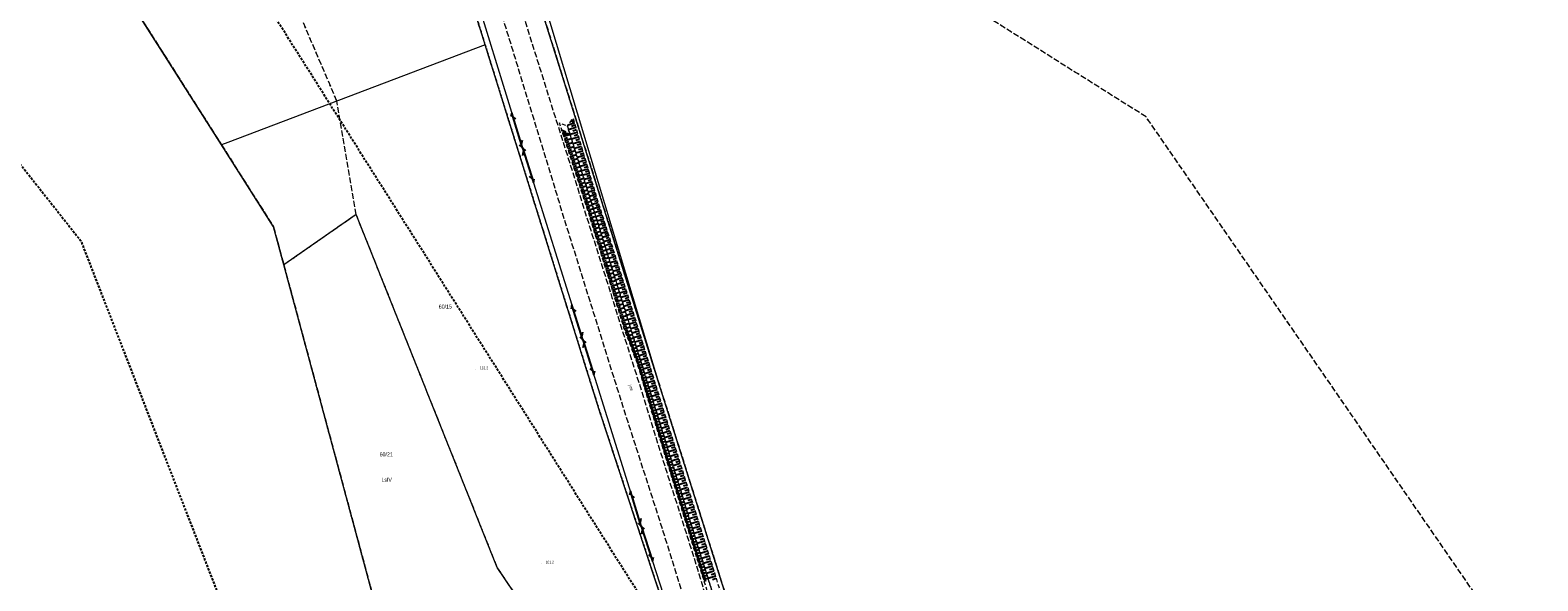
# Model space of a CAD drawing. Header units: metres. Extents: x 5550386 to 5551997, y 5954078 to 5957813.
# Tile 13 of 16: x 5551099 to 5551479, y 5956245 to 5956384. Entities that reach past the tile are written whole.
import ezdxf

# ---------------------------------------------------------------- set-up
doc = ezdxf.new("R2010")
doc.units = ezdxf.units.M
for name, pattern in [('1.0_0.5', [1.5, 1, -0.5]), ('1.5_0.5', [2, 1.5, -0.5]), ('2', [0.9, 0.6, -0.3]), ('219-500', [0]), ('egkk-500', [2, 1.5, -0.5]), ('egug-500', [1, 0.5, -0.5]), ('sutp_500', [0])]:
    doc.linetypes.add(name, pattern=pattern)
doc.layers.get('0').update_dxf_attribs({"color": 2, "lineweight": 5})
doc.styles.get("Standard").update_dxf_attribs({"font": 'Working1250', "width": 0.75})

# ---------------------------------------------------------------- blocks, each defined once
blk = doc.blocks.new('PW01')
at = {"linetype": 'Continuous', "lineweight": 13}
h = blk.add_hatch(color=0, dxfattribs=at)
edge = h.paths.add_edge_path()
edge.add_arc((0, 0), 0.045, 0, 360)
blk = doc.blocks.new('SUTP')
at = {"color": 0, "linetype": 'Continuous'}
for p, q in [((0, 0), (0.866, 0.5)), ((0, 0), (9.232, 0)), ((1.866, -0.5), (1, 0)), ((7.366, -0.5), (8.232, 0)), ((9.232, 0), (8.366, 0.5))]:
    blk.add_line(p, q, dxfattribs=at)

msp = doc.modelspace()

# ---------------------------------------------------------------- linework, layer by layer
at = {"layer": '000 Inne (niezydentyfikowane)', "color": 7, "linetype": 'CONTINUOUS', "lineweight": 25, "flags": 128}
for points in [[(5551235.76, 5956361.63), (5551235.15, 5956361.45)], [(5551232.75, 5956359.25), (5551233.8, 5956358.67)], [(5551232.95, 5956358.64), (5551234.86, 5956358.09)], [(5551233.13, 5956358.1), (5551233.99, 5956358.09)], [(5551233.29, 5956357.58), (5551234.86, 5956358.09)], [(5551235.99, 5956360.86), (5551234.38, 5956360.38)], [(5551236.31, 5956359.78), (5551234.49, 5956359.24)], [(5551236.67, 5956358.58), (5551234.87, 5956358.04)], [(5551236.14, 5956360.36), (5551235.23, 5956360.09)], [(5551235.88, 5956361.24), (5551235.32, 5956361.07)], [(5551236.49, 5956359.18), (5551235.59, 5956358.91)], [(5551236.85, 5956357.98), (5551235.95, 5956357.71)], [(5551233.46, 5956357.06), (5551234.24, 5956357.31)], [(5551233.63, 5956356.55), (5551235.18, 5956357.05)], [(5551233.8, 5956356.03), (5551234.57, 5956356.28)], [(5551233.96, 5956355.52), (5551235.51, 5956356.02)], [(5551234.13, 5956355), (5551234.9, 5956355.25)], [(5551234.3, 5956354.49), (5551235.83, 5956354.99)], [(5551234.46, 5956353.98), (5551235.22, 5956354.23)], [(5551234.62, 5956353.48), (5551236.15, 5956353.97)], [(5551237.03, 5956357.38), (5551235.24, 5956356.85)], [(5551237.38, 5956356.19), (5551235.62, 5956355.67)], [(5551237.73, 5956355.02), (5551235.98, 5956354.5)], [(5551237.2, 5956356.78), (5551236.32, 5956356.52)], [(5551237.55, 5956355.6), (5551236.68, 5956355.34)], [(5551237.9, 5956354.43), (5551237.03, 5956354.18)], [(5551234.79, 5956352.97), (5551235.55, 5956353.22)], [(5551234.95, 5956352.46), (5551236.47, 5956352.96)], [(5551235.12, 5956351.96), (5551235.87, 5956352.21)], [(5551235.28, 5956351.46), (5551236.79, 5956351.95)], [(5551235.44, 5956350.96), (5551236.19, 5956351.2)], [(5551235.6, 5956350.46), (5551237.1, 5956350.94)], [(5551235.76, 5956349.96), (5551236.51, 5956350.2)], [(5551238.07, 5956353.85), (5551236.35, 5956353.34)], [(5551238.41, 5956352.71), (5551236.71, 5956352.2)], [(5551238.75, 5956351.57), (5551237.06, 5956351.07)], [(5551238.24, 5956353.28), (5551237.39, 5956353.02)], [(5551239.09, 5956350.44), (5551237.42, 5956349.95)], [(5551238.58, 5956352.14), (5551237.73, 5956351.88)], [(5551238.92, 5956351), (5551238.08, 5956350.75)], [(5551235.92, 5956349.46), (5551237.41, 5956349.95)], [(5551236.08, 5956348.97), (5551236.83, 5956349.21)], [(5551236.24, 5956348.48), (5551237.73, 5956348.96)], [(5551236.4, 5956347.98), (5551237.14, 5956348.22)], [(5551236.56, 5956347.49), (5551238.04, 5956347.97)], [(5551236.72, 5956347), (5551237.46, 5956347.24)], [(5551236.88, 5956346.52), (5551238.34, 5956346.99)], [(5551239.42, 5956349.33), (5551237.76, 5956348.84)], [(5551239.75, 5956348.23), (5551238.11, 5956347.74)], [(5551239.25, 5956349.88), (5551238.42, 5956349.64)], [(5551240.07, 5956347.14), (5551238.45, 5956346.65)], [(5551239.58, 5956348.78), (5551238.76, 5956348.53)], [(5551239.91, 5956347.68), (5551239.09, 5956347.44)], [(5551240.23, 5956346.6), (5551239.42, 5956346.36)], [(5551237.04, 5956346.03), (5551237.77, 5956346.27)], [(5551237.19, 5956345.54), (5551238.65, 5956346.02)], [(5551237.35, 5956345.06), (5551238.08, 5956345.3)], [(5551237.51, 5956344.58), (5551238.95, 5956345.05)], [(5551237.66, 5956344.1), (5551238.38, 5956344.33)], [(5551237.82, 5956343.62), (5551239.26, 5956344.09)], [(5551237.97, 5956343.14), (5551238.69, 5956343.37)], [(5551238.13, 5956342.66), (5551239.56, 5956343.13)], [(5551240.39, 5956346.06), (5551238.79, 5956345.58)], [(5551240.71, 5956344.99), (5551239.12, 5956344.52)], [(5551241.02, 5956343.93), (5551239.45, 5956343.47)], [(5551240.55, 5956345.52), (5551239.75, 5956345.28)], [(5551241.33, 5956342.89), (5551239.78, 5956342.43)], [(5551240.86, 5956344.46), (5551240.08, 5956344.23)], [(5551241.18, 5956343.41), (5551240.4, 5956343.18)], [(5551238.28, 5956342.19), (5551238.99, 5956342.42)], [(5551238.43, 5956341.71), (5551239.86, 5956342.18)], [(5551238.59, 5956341.24), (5551239.3, 5956341.47)], [(5551238.74, 5956340.77), (5551240.16, 5956341.23)], [(5551238.89, 5956340.3), (5551239.6, 5956340.53)], [(5551239.04, 5956339.83), (5551240.45, 5956340.29)], [(5551239.2, 5956339.37), (5551239.9, 5956339.59)], [(5551239.35, 5956338.9), (5551240.75, 5956339.35)], [(5551241.65, 5956341.86), (5551240.11, 5956341.37)], [(5551241.98, 5956340.83), (5551240.43, 5956340.34)], [(5551241.49, 5956342.37), (5551240.72, 5956342.12)], [(5551242.3, 5956339.8), (5551240.76, 5956339.31)], [(5551241.81, 5956341.34), (5551241.04, 5956341.1)], [(5551242.63, 5956338.77), (5551241.08, 5956338.28)], [(5551242.14, 5956340.32), (5551241.37, 5956340.07)], [(5551242.47, 5956339.29), (5551241.69, 5956339.04)], [(5551239.5, 5956338.44), (5551240.19, 5956338.66)], [(5551239.64, 5956337.97), (5551241.04, 5956338.4)], [(5551239.79, 5956337.5), (5551240.49, 5956337.72)], [(5551239.93, 5956337.03), (5551241.34, 5956337.47)], [(5551240.08, 5956336.56), (5551240.78, 5956336.78)], [(5551240.22, 5956336.09), (5551241.63, 5956336.53)], [(5551240.37, 5956335.62), (5551241.07, 5956335.84)], [(5551240.51, 5956335.15), (5551241.93, 5956335.59)], [(5551242.96, 5956337.74), (5551241.41, 5956337.25)], [(5551243.29, 5956336.71), (5551241.73, 5956336.21)], [(5551242.79, 5956338.26), (5551242.02, 5956338.01)], [(5551243.62, 5956335.67), (5551242.06, 5956335.17)], [(5551243.12, 5956337.22), (5551242.35, 5956336.98)], [(5551243.45, 5956336.19), (5551242.67, 5956335.94)], [(5551243.78, 5956335.15), (5551243, 5956334.9)], [(5551240.66, 5956334.68), (5551241.37, 5956334.9)], [(5551240.81, 5956334.2), (5551242.23, 5956334.64)], [(5551240.95, 5956333.73), (5551241.66, 5956333.95)], [(5551241.1, 5956333.25), (5551242.52, 5956333.69)], [(5551241.25, 5956332.78), (5551241.96, 5956333)], [(5551241.39, 5956332.3), (5551242.82, 5956332.74)], [(5551241.54, 5956331.83), (5551242.25, 5956332.05)], [(5551241.69, 5956331.35), (5551243.12, 5956331.79)], [(5551243.95, 5956334.63), (5551242.39, 5956334.13)], [(5551244.28, 5956333.59), (5551242.71, 5956333.09)], [(5551244.61, 5956332.55), (5551243.04, 5956332.05)], [(5551244.11, 5956334.11), (5551243.33, 5956333.86)], [(5551244.94, 5956331.5), (5551243.36, 5956330.99)], [(5551244.44, 5956333.07), (5551243.66, 5956332.82)], [(5551244.78, 5956332.02), (5551243.99, 5956331.77)], [(5551241.83, 5956330.87), (5551242.55, 5956331.09)], [(5551241.98, 5956330.39), (5551243.41, 5956330.83)], [(5551242.13, 5956329.91), (5551242.85, 5956330.14)], [(5551242.28, 5956329.44), (5551243.71, 5956329.88)], [(5551242.42, 5956328.96), (5551243.14, 5956329.18)], [(5551242.57, 5956328.48), (5551244.01, 5956328.92)], [(5551242.72, 5956328), (5551243.44, 5956328.22)], [(5551242.87, 5956327.52), (5551244.31, 5956327.96)], [(5551245.28, 5956330.44), (5551243.69, 5956329.94)], [(5551245.62, 5956329.39), (5551244.02, 5956328.88)], [(5551245.11, 5956330.97), (5551244.32, 5956330.72)], [(5551245.95, 5956328.32), (5551244.35, 5956327.82)], [(5551245.45, 5956329.92), (5551244.65, 5956329.66)], [(5551245.78, 5956328.86), (5551244.99, 5956328.6)], [(5551246.12, 5956327.79), (5551245.32, 5956327.54)], [(5551243.02, 5956327.04), (5551243.74, 5956327.26)], [(5551243.16, 5956326.56), (5551244.61, 5956327)], [(5551243.31, 5956326.08), (5551244.03, 5956326.3)], [(5551243.46, 5956325.59), (5551244.91, 5956326.04)], [(5551243.61, 5956325.11), (5551244.33, 5956325.34)], [(5551243.76, 5956324.63), (5551245.2, 5956325.08)], [(5551243.91, 5956324.15), (5551244.63, 5956324.37)], [(5551244.06, 5956323.66), (5551245.5, 5956324.11)], [(5551246.29, 5956327.26), (5551244.69, 5956326.75)], [(5551246.63, 5956326.19), (5551245.02, 5956325.67)], [(5551246.98, 5956325.11), (5551245.35, 5956324.59)], [(5551246.46, 5956326.72), (5551245.66, 5956326.47)], [(5551247.32, 5956324.03), (5551245.69, 5956323.51)], [(5551246.8, 5956325.65), (5551246, 5956325.39)], [(5551247.15, 5956324.57), (5551246.33, 5956324.31)], [(5551244.21, 5956323.18), (5551244.93, 5956323.41)], [(5551244.35, 5956322.7), (5551245.81, 5956323.15)], [(5551244.5, 5956322.21), (5551245.23, 5956322.44)], [(5551244.65, 5956321.73), (5551246.11, 5956322.18)], [(5551244.8, 5956321.24), (5551245.53, 5956321.47)], [(5551244.95, 5956320.76), (5551246.41, 5956321.21)], [(5551245.1, 5956320.27), (5551245.83, 5956320.5)], [(5551245.25, 5956319.79), (5551246.71, 5956320.24)], [(5551247.66, 5956322.94), (5551246.03, 5956322.42)], [(5551248.01, 5956321.85), (5551246.37, 5956321.33)], [(5551247.49, 5956323.49), (5551246.68, 5956323.23)], [(5551248.36, 5956320.76), (5551246.71, 5956320.23)], [(5551247.84, 5956322.4), (5551247.02, 5956322.14)], [(5551248.18, 5956321.31), (5551247.36, 5956321.05)], [(5551248.53, 5956320.21), (5551247.71, 5956319.95)], [(5551245.4, 5956319.3), (5551246.13, 5956319.53)], [(5551245.55, 5956318.81), (5551247.01, 5956319.26)], [(5551245.7, 5956318.33), (5551246.43, 5956318.55)], [(5551245.85, 5956317.84), (5551247.31, 5956318.29)], [(5551246, 5956317.35), (5551246.73, 5956317.58)], [(5551246.15, 5956316.86), (5551247.62, 5956317.32)], [(5551246.3, 5956316.38), (5551247.04, 5956316.6)], [(5551246.45, 5956315.89), (5551247.92, 5956316.34)], [(5551248.71, 5956319.66), (5551247.05, 5956319.13)], [(5551249.06, 5956318.56), (5551247.4, 5956318.03)], [(5551249.41, 5956317.45), (5551247.74, 5956316.92)], [(5551248.88, 5956319.11), (5551248.05, 5956318.84)], [(5551249.77, 5956316.33), (5551248.09, 5956315.8)], [(5551249.24, 5956318), (5551248.4, 5956317.74)], [(5551249.59, 5956316.89), (5551248.75, 5956316.62)], [(5551246.61, 5956315.4), (5551247.34, 5956315.62)], [(5551246.76, 5956314.91), (5551248.23, 5956315.36)], [(5551246.91, 5956314.42), (5551247.64, 5956314.64)], [(5551247.06, 5956313.93), (5551248.53, 5956314.38)], [(5551247.21, 5956313.44), (5551247.95, 5956313.66)], [(5551247.36, 5956312.94), (5551248.84, 5956313.4)], [(5551247.51, 5956312.45), (5551248.25, 5956312.68)], [(5551247.67, 5956311.96), (5551249.14, 5956312.42)], [(5551250.12, 5956315.22), (5551248.44, 5956314.68)], [(5551250.48, 5956314.09), (5551248.79, 5956313.55)], [(5551249.94, 5956315.77), (5551249.1, 5956315.51)], [(5551250.83, 5956312.96), (5551249.14, 5956312.43)], [(5551250.3, 5956314.65), (5551249.46, 5956314.39)], [(5551250.66, 5956313.53), (5551249.81, 5956313.26)], [(5551251.01, 5956312.4), (5551250.16, 5956312.13)], [(5551247.82, 5956311.47), (5551248.56, 5956311.7)], [(5551247.97, 5956310.98), (5551249.45, 5956311.43)], [(5551248.12, 5956310.48), (5551248.86, 5956310.71)], [(5551248.27, 5956309.99), (5551249.75, 5956310.45)], [(5551248.43, 5956309.5), (5551249.17, 5956309.72)], [(5551248.58, 5956309.01), (5551250.03, 5956309.55)], [(5551248.76, 5956308.54), (5551249.47, 5956308.8)], [(5551248.93, 5956308.07), (5551250.33, 5956308.6)], [(5551251.18, 5956311.83), (5551249.49, 5956311.3)], [(5551251.54, 5956310.7), (5551249.84, 5956310.17)], [(5551251.89, 5956309.57), (5551250.19, 5956309.04)], [(5551251.36, 5956311.27), (5551250.51, 5956311)], [(5551252.24, 5956308.43), (5551250.54, 5956307.91)], [(5551251.71, 5956310.13), (5551250.86, 5956309.87)], [(5551252.07, 5956309), (5551251.22, 5956308.74)], [(5551249.1, 5956307.62), (5551249.79, 5956307.88)], [(5551249.27, 5956307.17), (5551250.61, 5956307.68)], [(5551249.43, 5956306.74), (5551250.09, 5956306.98)], [(5551249.59, 5956306.31), (5551250.89, 5956306.79)], [(5551249.75, 5956305.89), (5551250.39, 5956306.13)], [(5551249.91, 5956305.47), (5551251.15, 5956305.94)], [(5551250.06, 5956305.07), (5551250.67, 5956305.3)], [(5551250.21, 5956304.67), (5551251.41, 5956305.12)], [(5551250.36, 5956304.28), (5551250.94, 5956304.5)], [(5551252.59, 5956307.3), (5551250.9, 5956306.77)], [(5551252.95, 5956306.17), (5551251.25, 5956305.64)], [(5551252.42, 5956307.87), (5551251.57, 5956307.6)], [(5551253.3, 5956305.04), (5551251.6, 5956304.51)], [(5551252.77, 5956306.74), (5551251.92, 5956306.47)], [(5551253.12, 5956305.6), (5551252.27, 5956305.34)], [(5551253.48, 5956304.47), (5551252.63, 5956304.2)], [(5551250.5, 5956303.9), (5551251.65, 5956304.33)], [(5551250.64, 5956303.53), (5551251.21, 5956303.74)], [(5551250.78, 5956303.16), (5551251.89, 5956303.58)], [(5551250.91, 5956302.8), (5551251.46, 5956303)], [(5551251.05, 5956302.44), (5551252.12, 5956302.85)], [(5551251.18, 5956302.1), (5551251.7, 5956302.29)], [(5551251.31, 5956301.76), (5551252.34, 5956302.14)], [(5551251.43, 5956301.42), (5551251.94, 5956301.61)], [(5551251.56, 5956301.09), (5551252.55, 5956301.47)], [(5551251.68, 5956300.77), (5551252.16, 5956300.95)], [(5551251.8, 5956300.45), (5551252.75, 5956300.81)], [(5551253.65, 5956303.9), (5551251.95, 5956303.37)], [(5551254.01, 5956302.77), (5551252.31, 5956302.24)], [(5551254.36, 5956301.63), (5551252.66, 5956301.11)], [(5551253.83, 5956303.34), (5551252.98, 5956303.07)], [(5551254.18, 5956302.2), (5551253.33, 5956301.94)], [(5551254.54, 5956301.07), (5551253.68, 5956300.8)], [(5551251.9, 5956300.13), (5551252.39, 5956300.28)], [(5551252, 5956299.81), (5551252.97, 5956300.1)], [(5551252.1, 5956299.49), (5551252.58, 5956299.63)], [(5551252.19, 5956299.16), (5551253.17, 5956299.45)], [(5551252.29, 5956298.84), (5551252.78, 5956298.98)], [(5551252.39, 5956298.51), (5551253.37, 5956298.8)], [(5551252.49, 5956298.18), (5551252.98, 5956298.33)], [(5551252.59, 5956297.85), (5551253.57, 5956298.15)], [(5551252.69, 5956297.52), (5551253.18, 5956297.67)], [(5551252.79, 5956297.19), (5551253.77, 5956297.49)], [(5551252.88, 5956296.86), (5551253.38, 5956297.01)], [(5551254.71, 5956300.5), (5551253.01, 5956299.97)], [(5551255.07, 5956299.37), (5551253.36, 5956298.83)], [(5551255.42, 5956298.23), (5551253.71, 5956297.7)], [(5551254.89, 5956299.93), (5551254.04, 5956299.67)], [(5551255.77, 5956297.09), (5551254.06, 5956296.56)], [(5551255.24, 5956298.8), (5551254.39, 5956298.53)], [(5551255.6, 5956297.66), (5551254.74, 5956297.39)], [(5551252.98, 5956296.53), (5551253.98, 5956296.83)], [(5551253.08, 5956296.2), (5551253.58, 5956296.35)], [(5551253.18, 5956295.87), (5551254.18, 5956296.17)], [(5551253.28, 5956295.53), (5551253.79, 5956295.68)], [(5551253.38, 5956295.2), (5551254.39, 5956295.5)], [(5551253.49, 5956294.86), (5551253.99, 5956295.01)], [(5551253.59, 5956294.52), (5551254.6, 5956294.83)], [(5551253.69, 5956294.18), (5551254.19, 5956294.34)], [(5551253.79, 5956293.85), (5551254.81, 5956294.15)], [(5551253.89, 5956293.51), (5551254.4, 5956293.66)], [(5551253.99, 5956293.17), (5551255.01, 5956293.47)], [(5551256.13, 5956295.95), (5551254.42, 5956295.41)], [(5551256.49, 5956294.81), (5551254.77, 5956294.27)], [(5551255.95, 5956296.52), (5551255.1, 5956296.25)], [(5551256.84, 5956293.66), (5551255.12, 5956293.13)], [(5551256.31, 5956295.38), (5551255.45, 5956295.11)], [(5551256.66, 5956294.23), (5551255.8, 5956293.97)], [(5551257.02, 5956293.09), (5551256.16, 5956292.82)], [(5551254.1, 5956292.82), (5551254.61, 5956292.98)], [(5551254.2, 5956292.48), (5551255.23, 5956292.79)], [(5551254.3, 5956292.14), (5551254.82, 5956292.29)], [(5551254.41, 5956291.79), (5551255.44, 5956292.1)], [(5551254.51, 5956291.45), (5551255.03, 5956291.6)], [(5551254.61, 5956291.1), (5551255.65, 5956291.41)], [(5551254.72, 5956290.76), (5551255.24, 5956290.91)], [(5551254.82, 5956290.41), (5551255.86, 5956290.72)], [(5551254.93, 5956290.06), (5551255.45, 5956290.22)], [(5551255.03, 5956289.71), (5551256.08, 5956290.03)], [(5551255.14, 5956289.36), (5551255.66, 5956289.52)], [(5551255.24, 5956289.01), (5551256.29, 5956289.33)], [(5551257.2, 5956292.51), (5551255.48, 5956291.98)], [(5551257.56, 5956291.37), (5551255.83, 5956290.83)], [(5551257.91, 5956290.22), (5551256.19, 5956289.68)], [(5551257.38, 5956291.94), (5551256.52, 5956291.67)], [(5551257.73, 5956290.79), (5551256.87, 5956290.52)], [(5551258.09, 5956289.64), (5551257.23, 5956289.37)], [(5551255.35, 5956288.66), (5551255.88, 5956288.82)], [(5551255.45, 5956288.3), (5551256.51, 5956288.62)], [(5551255.56, 5956287.95), (5551256.09, 5956288.11)], [(5551255.67, 5956287.59), (5551256.73, 5956287.91)], [(5551255.77, 5956287.24), (5551256.31, 5956287.4)], [(5551255.88, 5956286.88), (5551256.95, 5956287.2)], [(5551255.99, 5956286.52), (5551256.52, 5956286.69)], [(5551256.09, 5956286.17), (5551257.17, 5956286.49)], [(5551256.2, 5956285.81), (5551256.74, 5956285.97)], [(5551256.31, 5956285.45), (5551257.39, 5956285.77)], [(5551258.27, 5956289.06), (5551256.54, 5956288.52)], [(5551258.63, 5956287.91), (5551256.9, 5956287.37)], [(5551258.99, 5956286.75), (5551257.26, 5956286.21)], [(5551258.45, 5956288.49), (5551257.59, 5956288.22)], [(5551259.35, 5956285.6), (5551257.61, 5956285.05)], [(5551258.81, 5956287.33), (5551257.94, 5956287.06)], [(5551259.17, 5956286.17), (5551258.3, 5956285.9)], [(5551256.42, 5956285.08), (5551256.96, 5956285.25)], [(5551256.53, 5956284.72), (5551257.61, 5956285.05)], [(5551256.64, 5956284.36), (5551257.18, 5956284.52)], [(5551256.75, 5956283.99), (5551257.84, 5956284.32)], [(5551256.86, 5956283.63), (5551257.4, 5956283.79)], [(5551256.97, 5956283.26), (5551258.06, 5956283.59)], [(5551257.08, 5956282.9), (5551257.63, 5956283.07)], [(5551257.19, 5956282.53), (5551258.29, 5956282.87)], [(5551257.3, 5956282.17), (5551257.85, 5956282.34)], [(5551257.42, 5956281.8), (5551258.51, 5956282.14)], [(5551259.71, 5956284.44), (5551257.97, 5956283.89)], [(5551260.08, 5956283.27), (5551258.33, 5956282.73)], [(5551259.53, 5956285.02), (5551258.66, 5956284.74)], [(5551260.45, 5956282.11), (5551258.69, 5956281.56)], [(5551259.9, 5956283.86), (5551259.02, 5956283.58)], [(5551260.26, 5956282.69), (5551259.39, 5956282.42)], [(5551257.53, 5956281.44), (5551258.08, 5956281.61)], [(5551257.64, 5956281.07), (5551258.74, 5956281.41)], [(5551257.76, 5956280.71), (5551258.3, 5956280.88)], [(5551257.87, 5956280.35), (5551258.96, 5956280.68)], [(5551257.98, 5956279.98), (5551258.53, 5956280.15)], [(5551258.09, 5956279.62), (5551259.19, 5956279.96)], [(5551258.21, 5956279.25), (5551258.75, 5956279.42)], [(5551258.32, 5956278.89), (5551259.41, 5956279.23)], [(5551258.43, 5956278.53), (5551258.98, 5956278.7)], [(5551258.54, 5956278.16), (5551259.64, 5956278.5)], [(5551258.66, 5956277.8), (5551259.2, 5956277.97)], [(5551260.81, 5956280.94), (5551259.05, 5956280.39)], [(5551261.18, 5956279.77), (5551259.42, 5956279.21)], [(5551260.63, 5956281.52), (5551259.75, 5956281.25)], [(5551261.55, 5956278.59), (5551259.78, 5956278.03)], [(5551261, 5956280.35), (5551260.12, 5956280.08)], [(5551261.37, 5956279.18), (5551260.48, 5956278.9)], [(5551261.74, 5956278), (5551260.85, 5956277.72)], [(5551258.77, 5956277.44), (5551259.86, 5956277.77)], [(5551258.88, 5956277.07), (5551259.43, 5956277.24)], [(5551258.99, 5956276.71), (5551260.08, 5956277.05)], [(5551259.11, 5956276.35), (5551259.65, 5956276.52)], [(5551259.22, 5956275.98), (5551260.31, 5956276.32)], [(5551259.33, 5956275.62), (5551259.88, 5956275.79)], [(5551259.44, 5956275.26), (5551260.53, 5956275.6)], [(5551259.56, 5956274.9), (5551260.1, 5956275.07)], [(5551259.67, 5956274.54), (5551260.75, 5956274.87)], [(5551259.78, 5956274.17), (5551260.32, 5956274.34)], [(5551259.89, 5956273.81), (5551260.98, 5956274.15)], [(5551261.92, 5956277.41), (5551260.14, 5956276.85)], [(5551262.29, 5956276.22), (5551260.51, 5956275.66)], [(5551262.67, 5956275.03), (5551260.88, 5956274.47)], [(5551262.11, 5956276.81), (5551261.22, 5956276.54)], [(5551262.48, 5956275.63), (5551261.59, 5956275.35)], [(5551262.85, 5956274.44), (5551261.96, 5956274.16)], [(5551260, 5956273.45), (5551260.55, 5956273.62)], [(5551260.12, 5956273.09), (5551261.2, 5956273.42)], [(5551260.23, 5956272.73), (5551260.77, 5956272.89)], [(5551260.34, 5956272.36), (5551261.43, 5956272.7)], [(5551260.45, 5956272), (5551260.99, 5956272.17)], [(5551260.56, 5956271.64), (5551261.65, 5956271.98)], [(5551260.68, 5956271.28), (5551261.22, 5956271.45)], [(5551260.79, 5956270.92), (5551261.87, 5956271.26)], [(5551260.9, 5956270.56), (5551261.44, 5956270.73)], [(5551261.01, 5956270.2), (5551262.09, 5956270.53)], [(5551263.04, 5956273.84), (5551261.25, 5956273.28)], [(5551263.42, 5956272.64), (5551261.62, 5956272.08)], [(5551263.8, 5956271.44), (5551261.99, 5956270.87)], [(5551263.23, 5956273.24), (5551262.33, 5956272.96)], [(5551264.17, 5956270.24), (5551262.36, 5956269.67)], [(5551263.61, 5956272.04), (5551262.7, 5956271.76)], [(5551263.98, 5956270.84), (5551263.08, 5956270.56)], [(5551261.12, 5956269.84), (5551261.66, 5956270.01)], [(5551261.23, 5956269.48), (5551262.32, 5956269.81)], [(5551261.35, 5956269.12), (5551261.89, 5956269.28)], [(5551261.46, 5956268.76), (5551262.54, 5956269.09)], [(5551261.57, 5956268.4), (5551262.11, 5956268.56)], [(5551261.68, 5956268.04), (5551262.76, 5956268.37)], [(5551261.79, 5956267.68), (5551262.33, 5956267.84)], [(5551261.9, 5956267.32), (5551262.98, 5956267.65)], [(5551262.02, 5956266.96), (5551262.55, 5956267.12)], [(5551262.13, 5956266.6), (5551263.21, 5956266.93)], [(5551264.55, 5956269.03), (5551262.73, 5956268.46)], [(5551264.93, 5956267.82), (5551263.11, 5956267.24)], [(5551264.36, 5956269.63), (5551263.46, 5956269.35)], [(5551265.32, 5956266.6), (5551263.49, 5956266.02)], [(5551264.74, 5956268.42), (5551263.83, 5956268.14)], [(5551265.12, 5956267.21), (5551264.21, 5956266.92)], [(5551262.24, 5956266.24), (5551262.78, 5956266.41)], [(5551262.35, 5956265.88), (5551263.43, 5956266.21)], [(5551262.46, 5956265.52), (5551263, 5956265.69)], [(5551262.57, 5956265.16), (5551263.65, 5956265.5)], [(5551262.68, 5956264.8), (5551263.22, 5956264.97)], [(5551262.79, 5956264.44), (5551263.87, 5956264.78)], [(5551262.9, 5956264.09), (5551263.44, 5956264.25)], [(5551263.02, 5956263.73), (5551264.09, 5956264.06)], [(5551263.13, 5956263.37), (5551263.66, 5956263.53)], [(5551263.24, 5956263.01), (5551264.31, 5956263.34)], [(5551263.35, 5956262.65), (5551263.89, 5956262.82)], [(5551263.46, 5956262.29), (5551264.53, 5956262.63)], [(5551265.7, 5956265.38), (5551263.86, 5956264.8)], [(5551266.08, 5956264.15), (5551264.24, 5956263.57)], [(5551265.51, 5956265.99), (5551264.59, 5956265.7)], [(5551266.47, 5956262.92), (5551264.62, 5956262.34)], [(5551265.89, 5956264.77), (5551264.97, 5956264.48)], [(5551266.28, 5956263.54), (5551265.35, 5956263.25)], [(5551263.57, 5956261.94), (5551264.11, 5956262.1)], [(5551263.68, 5956261.58), (5551264.75, 5956261.91)], [(5551263.79, 5956261.22), (5551264.33, 5956261.39)], [(5551263.9, 5956260.86), (5551264.98, 5956261.2)], [(5551264.01, 5956260.51), (5551264.55, 5956260.67)], [(5551264.12, 5956260.15), (5551265.2, 5956260.48)], [(5551264.23, 5956259.79), (5551264.77, 5956259.96)], [(5551264.35, 5956259.43), (5551265.42, 5956259.77)], [(5551264.46, 5956259.08), (5551264.99, 5956259.24)], [(5551264.57, 5956258.72), (5551265.64, 5956259.05)], [(5551266.86, 5956261.69), (5551265, 5956261.11)], [(5551267.25, 5956260.45), (5551265.38, 5956259.87)], [(5551266.66, 5956262.31), (5551265.74, 5956262.02)], [(5551267.64, 5956259.21), (5551265.77, 5956258.63)], [(5551267.05, 5956261.07), (5551266.12, 5956260.78)], [(5551267.44, 5956259.83), (5551266.51, 5956259.54)], [(5551264.68, 5956258.36), (5551265.21, 5956258.53)], [(5551264.79, 5956258.01), (5551265.86, 5956258.34)], [(5551264.9, 5956257.65), (5551265.43, 5956257.82)], [(5551265.01, 5956257.29), (5551266.08, 5956257.63)], [(5551265.12, 5956256.94), (5551265.65, 5956257.1)], [(5551265.23, 5956256.58), (5551266.3, 5956256.91)], [(5551265.34, 5956256.23), (5551265.87, 5956256.39)], [(5551265.45, 5956255.87), (5551266.52, 5956256.2)], [(5551265.56, 5956255.52), (5551266.09, 5956255.68)], [(5551265.67, 5956255.16), (5551266.74, 5956255.49)], [(5551268.03, 5956257.97), (5551266.15, 5956257.38)], [(5551268.42, 5956256.72), (5551266.54, 5956256.13)], [(5551267.83, 5956258.59), (5551266.9, 5956258.3)], [(5551268.81, 5956255.47), (5551266.93, 5956254.87)], [(5551268.22, 5956257.34), (5551267.28, 5956257.05)], [(5551268.62, 5956256.09), (5551267.67, 5956255.8)], [(5551265.78, 5956254.8), (5551266.31, 5956254.97)], [(5551265.89, 5956254.45), (5551266.96, 5956254.78)], [(5551266, 5956254.09), (5551266.53, 5956254.26)], [(5551266.11, 5956253.74), (5551267.17, 5956254.07)], [(5551266.22, 5956253.38), (5551266.75, 5956253.55)], [(5551266.33, 5956253.03), (5551267.4, 5956253.36)], [(5551266.44, 5956252.67), (5551266.98, 5956252.84)], [(5551266.55, 5956252.31), (5551267.62, 5956252.64)], [(5551266.66, 5956251.96), (5551267.2, 5956252.12)], [(5551266.77, 5956251.6), (5551267.85, 5956251.93)], [(5551266.88, 5956251.24), (5551267.42, 5956251.41)], [(5551267, 5956250.88), (5551268.07, 5956251.21)], [(5551269.21, 5956254.21), (5551267.32, 5956253.61)], [(5551269.6, 5956252.95), (5551267.71, 5956252.35)], [(5551269.01, 5956254.84), (5551268.07, 5956254.54)], [(5551270, 5956251.69), (5551268.11, 5956251.09)], [(5551269.41, 5956253.58), (5551268.46, 5956253.28)], [(5551269.8, 5956252.32), (5551268.86, 5956252.02)], [(5551267.11, 5956250.52), (5551267.65, 5956250.69)], [(5551267.22, 5956250.16), (5551268.3, 5956250.49)], [(5551267.33, 5956249.8), (5551267.87, 5956249.97)], [(5551267.44, 5956249.44), (5551268.52, 5956249.78)], [(5551267.56, 5956249.08), (5551268.1, 5956249.25)], [(5551267.67, 5956248.72), (5551268.75, 5956249.06)], [(5551267.78, 5956248.36), (5551268.32, 5956248.53)], [(5551267.9, 5956248), (5551268.98, 5956248.34)], [(5551268.01, 5956247.64), (5551268.55, 5956247.81)], [(5551268.12, 5956247.28), (5551269.2, 5956247.62)], [(5551270.39, 5956250.43), (5551268.51, 5956249.84)], [(5551270.79, 5956249.17), (5551268.9, 5956248.58)], [(5551270.2, 5956251.06), (5551269.25, 5956250.76)], [(5551271.18, 5956247.91), (5551269.3, 5956247.32)], [(5551270.59, 5956249.8), (5551269.65, 5956249.5)], [(5551270.99, 5956248.54), (5551270.04, 5956248.24)], [(5551268.24, 5956246.92), (5551268.78, 5956247.09)], [(5551268.35, 5956246.56), (5551269.43, 5956246.9)], [(5551268.47, 5956246.2), (5551269.01, 5956246.37)], [(5551268.58, 5956245.84), (5551269.66, 5956246.18)], [(5551268.69, 5956245.48), (5551269.23, 5956245.65)], [(5551271.57, 5956246.65), (5551269.69, 5956246.08)], [(5551271.38, 5956247.28), (5551270.44, 5956246.99)], [(5551271.76, 5956246.03), (5551270.82, 5956245.74)]]:
    msp.add_lwpolyline(points, dxfattribs=at)
at = {"layer": '217-kontur klasyfikacyjny', "color": 92, "linetype": 'egkk-500', "lineweight": 18, "flags": 128}
for points in [[(5551213.45, 5956380.65), (5551182.14, 5956480.86)], [(5551199.49, 5956479.26), (5551257.7, 5956293.98)], [(5551380.23, 5956362.48), (5551203.45, 5956473.79)], [(5551176.05, 5956366.45), (5551136.15, 5956459.52)], [(5551104.46, 5956422.15), (5551146.93, 5956355.41)], [(5551242.13, 5956288.87), (5551213.45, 5956380.65)], [(5551180.91, 5956337.85), (5551176.05, 5956366.45)], [(5551500.67, 5956187.95), (5551380.23, 5956362.48)], [(5551146.93, 5956355.41), (5551160.06, 5956334.76)], [(5551180.91, 5956337.85), (5551162.65, 5956325.14)], [(5551216.49, 5956248.86), (5551180.91, 5956337.85)], [(5551160.06, 5956334.76), (5551162.65, 5956325.14)], [(5551162.65, 5956325.14), (5551291.84, 5955845.22)], [(5551257.7, 5956293.98), (5551303.52, 5956148.91)], [(5551289.85, 5956144.15), (5551242.13, 5956288.87)], [(5551291.51, 5956138.33), (5551216.49, 5956248.86)]]:
    msp.add_lwpolyline(points, dxfattribs=at)
at = {"layer": '218-kontur użytku gruntowego', "color": 3, "linetype": 'egug-500', "lineweight": 18, "flags": 128}
for points in [[(5551182.14, 5956480.86), (5551213.45, 5956380.65)], [(5551257.7, 5956293.98), (5551199.49, 5956479.26)], [(5551380.23, 5956362.48), (5551203.45, 5956473.79)], [(5551176.05, 5956366.45), (5551136.15, 5956459.52)], [(5551146.93, 5956355.41), (5551104.46, 5956422.15)], [(5551213.45, 5956380.65), (5551242.13, 5956288.87)], [(5551180.91, 5956337.85), (5551176.05, 5956366.45)], [(5551500.67, 5956187.95), (5551380.23, 5956362.48)], [(5551160.06, 5956334.76), (5551146.93, 5956355.41)], [(5551180.91, 5956337.85), (5551162.65, 5956325.14)], [(5551216.49, 5956248.86), (5551180.91, 5956337.85)], [(5551162.65, 5956325.14), (5551160.06, 5956334.76)], [(5551291.84, 5955845.22), (5551162.65, 5956325.14)], [(5551303.52, 5956148.91), (5551257.7, 5956293.98)], [(5551242.13, 5956288.87), (5551289.85, 5956144.15)], [(5551291.51, 5956138.33), (5551216.49, 5956248.86)]]:
    msp.add_lwpolyline(points, dxfattribs=at)
at = {"layer": '219-działka ewidencyjna', "color": 7, "linetype": '219-500', "lineweight": 18, "flags": 128}
for points in [[(5551213.45, 5956380.65), (5551172.47, 5956511.82)], [(5551257.7, 5956293.98), (5551201.72, 5956479.52)], [(5551257.7, 5956293.98), (5551199.49, 5956479.26)], [(5551146.93, 5956355.41), (5551104.46, 5956422.15)], [(5551213.45, 5956380.65), (5551148.53, 5956356.01)], [(5551242.13, 5956288.87), (5551213.45, 5956380.65)], [(5551148.53, 5956356.01), (5551146.93, 5956355.41)], [(5551160.06, 5956334.76), (5551146.93, 5956355.41)], [(5551180.91, 5956337.85), (5551162.65, 5956325.14)], [(5551216.49, 5956248.86), (5551180.91, 5956337.85)], [(5551162.65, 5956325.14), (5551160.06, 5956334.76)], [(5551291.84, 5955845.22), (5551162.65, 5956325.14)], [(5551303.52, 5956148.91), (5551257.7, 5956293.98)], [(5551289.85, 5956144.15), (5551242.13, 5956288.87)], [(5551291.51, 5956138.33), (5551216.49, 5956248.86)]]:
    msp.add_lwpolyline(points, dxfattribs=at)
at = {"layer": 'jezdnia', "color": 7, "linetype": '1.5_0.5', "lineweight": 18, "flags": 128}
msp.add_lwpolyline([(5551455.46, 5955436.36), (5551451.47, 5955438.02), (5551450.83, 5955438.1), (5551445.4, 5955438.9), (5551443.19, 5955438.03), (5551440.51, 5955442.48), (5551447.81, 5955447.52), (5551451.28, 5955450.59), (5551454.17, 5955453.78), (5551456.72, 5955457.82), (5551458.82, 5955463.86), (5551460.83, 5955471.81), (5551462.27, 5955479.67), (5551462.91, 5955484.42), (5551465.39, 5955501.99), (5551466.19, 5955508.81), (5551467.49, 5955522.39), (5551468.2, 5955534.19), (5551468.23, 5955544.61), (5551467.8, 5955552.06), (5551466.22, 5955562.94), (5551464.66, 5955570.05), (5551462.19, 5955577.94), (5551457.61, 5955588.96), (5551451.77, 5955600.12), (5551442.37, 5955616.54), (5551433.77, 5955631.22), (5551400.1, 5955695.98), (5551398.61, 5955699.66), (5551392.38, 5955717.92), (5551385.91, 5955744.81), (5551380.33, 5955777.31), (5551374.05, 5955813.71), (5551372.12, 5955825.49), (5551365.44, 5955865.4), (5551363.8, 5955875.7), (5551355.71, 5955924.64), (5551347.53, 5955974.75), (5551342.58, 5956003.07), (5551340.16, 5956014.08), (5551336.72, 5956027.23), (5551327.68, 5956053.5), (5551321.55, 5956071.1), (5551308.12, 5956107.81), (5551304.1, 5956118.58), (5551302.02, 5956124.47), (5551293.94, 5956146.88), (5551287.71, 5956164.52), (5551279.05, 5956191.98), (5551271.84, 5956214.64), (5551267.8, 5956227.61), (5551260.96, 5956249.65), (5551257.51, 5956260.73), (5551248.19, 5956289.59), (5551242.53, 5956307.71), (5551233.42, 5956336.76), (5551228.17, 5956354.06), (5551225.8, 5956361.78), (5551223.62, 5956368.9), (5551214.09, 5956400.02), (5551206.76, 5956423.52), (5551198.99, 5956449.35), (5551191.51, 5956473.27), (5551187.29, 5956486.42), (5551182.07, 5956502.69), (5551179.05, 5956512.76), (5551173.09, 5956531.56), (5551169.39, 5956543.47), (5551164.74, 5956558.45), (5551157.45, 5956581.75), (5551154.15, 5956592.27), (5551148.76, 5956609.66), (5551141.82, 5956631.89), (5551138.84, 5956641.55), (5551134.75, 5956654.86), (5551126.91, 5956679.54), (5551122.63, 5956693.23), (5551115.54, 5956715.76), (5551111.24, 5956729.91), (5551103.85, 5956753.24), (5551096.3, 5956777.7), (5551087, 5956807.77), (5551081.75, 5956824.64), (5551070.89, 5956859.11), (5551062.32, 5956886.3), (5551054.39, 5956911.6), (5551043.32, 5956947.04), (5551039.41, 5956959.5), (5551027.82, 5956996.92), (5551025.81, 5957004.31), (5551018.2, 5957028.13), (5551012.62, 5957045.95), (5551011.54, 5957049.89), (5551009.39, 5957056.51), (5550998.84, 5957089.87), (5550996.62, 5957097.11), (5550986.69, 5957129.32), (5550983.18, 5957140.89), (5550976.46, 5957166.48), (5550972.71, 5957181.16), (5550968.86, 5957201.13), (5550966.29, 5957214.65), (5550961.72, 5957239.19), (5550957.49, 5957261.56), (5550955.99, 5957269.71), (5550954.35, 5957279.28), (5550951.59, 5957293.75), (5550947.75, 5957313.48), (5550943.48, 5957336.91), (5550938.88, 5957360.91), (5550937.97, 5957366.94), (5550932.96, 5957392.85), (5550929.44, 5957411.71), (5550925.84, 5957430.33), (5550920.14, 5957460.6), (5550916.67, 5957479.44), (5550912.3, 5957503.48), (5550909.56, 5957517.89), (5550913.82, 5957522.69), (5550915.56, 5957513.52), (5550918.67, 5957496.14), (5550922.76, 5957474.05), (5550924.78, 5957463.24), (5550928.63, 5957442.26), (5550933.03, 5957419.36), (5550934.06, 5957413.47), (5550939.29, 5957386.14), (5550943.41, 5957363.83), (5550948.09, 5957339.95), (5550951.79, 5957319.77), (5550952.86, 5957314.32), (5550959.92, 5957275.49), (5550963.97, 5957253.47), (5550968.1, 5957231.5), (5550970.73, 5957217.14), (5550975.77, 5957191.94), (5550977.87, 5957181.94), (5550981.89, 5957164.77), (5550987.97, 5957142.56), (5550992.46, 5957128.18), (5550999.42, 5957105.33), (5551004, 5957090.58), (5551014.33, 5957057.68), (5551018.55, 5957043.79), (5551024.99, 5957023.33), (5551028.68, 5957011.77), (5551029.13, 5957010.31), (5551032.85, 5956998.19), (5551039.65, 5956976.01), (5551044.46, 5956960.23), (5551048.68, 5956946.9), (5551055.24, 5956925.88), (5551057.58, 5956918.49), (5551063.01, 5956901.3), (5551070.32, 5956877.6), (5551073.74, 5956866.47), (5551080.71, 5956844.46), (5551086.33, 5956826.74), (5551092.99, 5956804.96), (5551098.05, 5956788.11), (5551101.12, 5956778.66), (5551109.39, 5956752.24), (5551113.61, 5956738.95), (5551116.56, 5956729.08), (5551121.31, 5956714.35), (5551126.39, 5956698.03), (5551129, 5956689.56), (5551133.75, 5956674.46), (5551139.73, 5956655.88), (5551143.64, 5956643.11), (5551147.61, 5956630.43), (5551154.18, 5956609.09), (5551155.5, 5956604.86), (5551158.01, 5956596.94), (5551159.25, 5956592.98), (5551166.85, 5956568.55), (5551173.71, 5956546.8), (5551181.03, 5956523.35), (5551188.65, 5956499.44), (5551196.38, 5956474.11), (5551202.84, 5956453.01), (5551207.1, 5956439.31), (5551213.9, 5956417.73), (5551217.44, 5956406.37), (5551222.93, 5956388.5), (5551229.83, 5956366.47), (5551233.32, 5956355.52), (5551240.56, 5956332.43), (5551245.45, 5956316.93), (5551248, 5956308.76), (5551253.24, 5956292.28), (5551260.02, 5956270.42), (5551262.56, 5956262.67), (5551267.38, 5956247.23), (5551271.96, 5956231.95), (5551274.14, 5956225.17), (5551279.68, 5956206.78), (5551284.32, 5956192.4), (5551288.57, 5956178.98), (5551292.19, 5956167.6), (5551299.71, 5956146.44), (5551304.8, 5956132.33), (5551308.52, 5956121.77), (5551313.47, 5956107.88), (5551320.55, 5956088.91), (5551326.23, 5956073.85), (5551331.11, 5956059.83), (5551335.71, 5956046.23), (5551341.7, 5956028.66), (5551346.19, 5956010.5), (5551347.69, 5956003.52), (5551351.97, 5955979.19), (5551355.03, 5955960.28), (5551358.85, 5955937.06), (5551362.21, 5955915.63), (5551364.69, 5955901.69), (5551368.96, 5955876.81), (5551372.92, 5955851.81), (5551377.19, 5955826.09), (5551382.59, 5955794.22), (5551385.43, 5955778.26), (5551389.38, 5955754.95), (5551390.89, 5955745.69), (5551397.32, 5955719.95), (5551399.61, 5955713.4), (5551439.55, 5955631.38), (5551443.56, 5955624.57), (5551454.97, 5955605.35), (5551462.63, 5955591.72), (5551466.96, 5955582.47), (5551468.86, 5955576.73), (5551472.31, 5955563.72), (5551473.33, 5955556.12), (5551474.07, 5955545.3), (5551474.1, 5955541.82), (5551474.14, 5955538.38), (5551473.7, 5955527.75), (5551473.09, 5955519.95), (5551473.01, 5955511.84), (5551472.35, 5955504.12), (5551472.15, 5955502.45), (5551470.88, 5955492.84), (5551468.68, 5955479.76), (5551466.77, 5955468.59), (5551464.06, 5955455.47), (5551463.42, 5955448.39), (5551463.01, 5955442.58), (5551462.84, 5955440.11)], close=True, dxfattribs=at)
at = {"layer": 'przewód telekomunikacyjny napowietrzny', "color": 30, "linetype": 'sutp_500', "lineweight": 18, "flags": 128}
for points in [[(5551208.02, 5956403.05), (5551222.85, 5956354.7)], [(5551222.85, 5956354.7), (5551238.13, 5956306.24)], [(5551238.13, 5956306.24), (5551252.85, 5956259.24)], [(5551252.85, 5956259.24), (5551268.77, 5956209.93)]]:
    msp.add_lwpolyline(points, dxfattribs=at)
at = {"layer": 'skarpa nieumocniona', "color": 7, "linetype": '1.0_0.5', "lineweight": 18, "flags": 128}
for points in [[(5551235.62, 5956362.11), (5551241.48, 5956342.39), (5551250.6, 5956313.71), (5551259.55, 5956284.96), (5551271.27, 5956247.64), (5551281.56, 5956213.95), (5551296.49, 5956167.96), (5551303.01, 5956145.66), (5551294.6, 5956168.5), (5551278.49, 5956218.12), (5551267.23, 5956253.89), (5551252.88, 5956300.39), (5551242.62, 5956333.39), (5551234.21, 5956360.14)], [(5551235.62, 5956362.11), (5551241.48, 5956342.39), (5551250.6, 5956313.71), (5551259.55, 5956284.96), (5551271.27, 5956247.64), (5551281.56, 5956213.95), (5551296.49, 5956167.96), (5551303.01, 5956145.66), (5551294.6, 5956168.5), (5551278.49, 5956218.12), (5551267.23, 5956253.89), (5551252.88, 5956300.39), (5551242.62, 5956333.39), (5551234.21, 5956360.14)], [(5551344.36, 5956029.35), (5551340.46, 5956035.8), (5551332.21, 5956059.15), (5551318.2, 5956098.05), (5551309.49, 5956122.06), (5551303.79, 5956137.96), (5551295.16, 5956162.41), (5551286.96, 5956187.22), (5551281.69, 5956203.93), (5551274.96, 5956225.63), (5551267.41, 5956249.54), (5551257, 5956283.15), (5551251.85, 5956300.31), (5551248.56, 5956309.06), (5551239.58, 5956338.18), (5551232.19, 5956360.99), (5551234.21, 5956360.14), (5551242.62, 5956333.39), (5551252.88, 5956300.39), (5551267.23, 5956253.89), (5551278.49, 5956218.12), (5551294.6, 5956168.5), (5551303.01, 5956145.66), (5551312.48, 5956124.21), (5551326.05, 5956082.52), (5551328.87, 5956074.19), (5551339.92, 5956041.81)], [(5551344.36, 5956029.35), (5551340.46, 5956035.8), (5551332.21, 5956059.15), (5551318.2, 5956098.05), (5551309.49, 5956122.06), (5551303.79, 5956137.96), (5551295.16, 5956162.41), (5551286.96, 5956187.22), (5551281.69, 5956203.93), (5551274.96, 5956225.63), (5551267.41, 5956249.54), (5551257, 5956283.15), (5551251.85, 5956300.31), (5551248.56, 5956309.06), (5551239.58, 5956338.18), (5551232.19, 5956360.99), (5551234.21, 5956360.14), (5551242.62, 5956333.39), (5551252.88, 5956300.39), (5551267.23, 5956253.89), (5551278.49, 5956218.12), (5551294.6, 5956168.5), (5551303.01, 5956145.66), (5551312.48, 5956124.21), (5551326.05, 5956082.52), (5551328.87, 5956074.19), (5551339.92, 5956041.81)]]:
    msp.add_lwpolyline(points, close=True, dxfattribs=at)
at = {"layer": 'Zakres', "color": 5, "linetype": '2', "lineweight": 25, "flags": 128}
msp.add_lwpolyline([(5550522.3, 5957100.23), (5550682.82, 5957006.75), (5550848.62, 5956825.07), (5550952.69, 5956532.26), (5551111.44, 5956331.18), (5551231.38, 5956022.5), (5551277.25, 5955809.07), (5551331.93, 5955706.76), (5551227.86, 5955629.15), (5551224.33, 5955491.57), (5551316.05, 5955512.74), (5551455.4, 5955546.25), (5551374.26, 5955874.33), (5551310.76, 5956149.5), (5551111.44, 5956465.23), (5551180.23, 5956482.87), (5551162.59, 5956528.73), (5551077.93, 5956519.92), (5550920.94, 5956892.1), (5550631.66, 5957218.42)], close=True, dxfattribs=at)

# ---------------------------------------------------------------- block references
at = {"layer": 'pikieta naturalna', "color": 7, "linetype": 'CONTINUOUS', "lineweight": 13}
for p in [(5551211.13, 5956298.75), (5551227.7, 5956249.77)]:
    msp.add_blockref('PW01', p, dxfattribs=at)
at = {"layer": 'przewód telekomunikacyjny napowietrzny', "color": 30, "linetype": 'CONTINUOUS', "lineweight": 18}
for p, rotation in [((5551222.85, 5956354.7), 107.052), ((5551222.85, 5956354.7), 287.501), ((5551238.13, 5956306.24), 107.501), ((5551238.13, 5956306.24), 287.39), ((5551252.85, 5956259.24), 107.39), ((5551252.85, 5956259.24), 287.893)]:
    msp.add_blockref('SUTP', p, dxfattribs=dict(at, rotation=rotation))

# ---------------------------------------------------------------- texts
at = {"layer": '209-oznaczenie konturu klasyfikacyjnego', "color": 92, "linetype": 'CONTINUOUS', "lineweight": 18, "width": 0.79}
msp.add_text('LsIV', height=1, dxfattribs=at).set_placement((5551187.27, 5956270.45))
at = {"layer": '211-numer działki ewidencyjnej', "color": 7, "linetype": 'CONTINUOUS', "lineweight": 18, "width": 0.79}
for s, p in [('60/15', (5551201.75, 5956314.14)), ('60/21', (5551186.83, 5956276.85))]:
    msp.add_text(s, height=1, dxfattribs=at).set_placement(p)
at = {"layer": 'jezdnia-Atr17', "color": 7, "width": 0.667}
msp.add_text('j.mb', height=0.75, rotation=287.639, dxfattribs=at).set_placement((5551249.65, 5956294.79))
at = {"layer": 'pikieta naturalna-Atr2', "color": 7, "width": 0.667}
for p in [(5551212.13, 5956298.78), (5551228.7, 5956249.8)]:
    msp.add_text('101.2', height=0.75, rotation=360, dxfattribs=at).set_placement(p)

doc.saveas('drawing.dxf')
